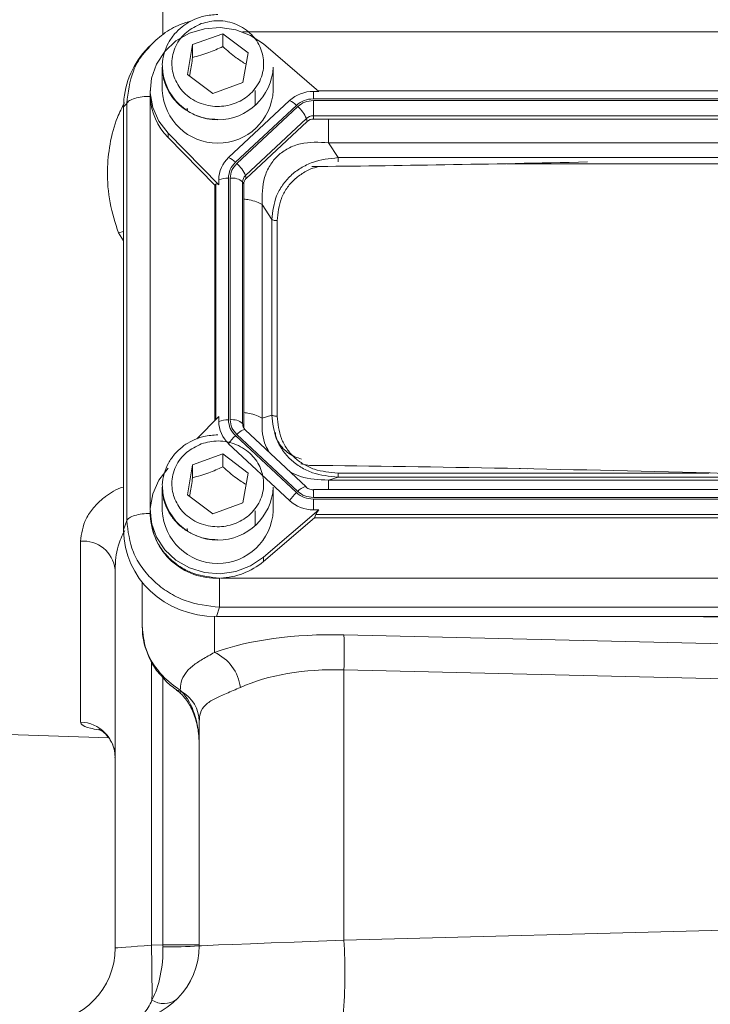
# Model space of a CAD drawing. Header units: inches. Extents: x 0.3 to 33.9, y 0.2 to 21.6.
# Tile 7 of 26: x 20.6 to 22.9, y 6.6 to 9.8. Entities that reach past the tile are written whole.
import ezdxf

# ---------------------------------------------------------------- set-up
doc = ezdxf.new("R2010")
doc.units = ezdxf.units.IN
doc.header["$MEASUREMENT"] = 0

msp = doc.modelspace()

# ---------------------------------------------------------------- linework, layer by layer
at = {"color": 8, "linetype": 'Continuous', "lineweight": 15}
for p, q in [((21.0849, 9.7869), (21.0849, 11.0692)), ((24.5064, 9.7963), (21.3497, 9.7963)), ((21.0427, 9.5781), (21.0427, 8.2088)), ((23.6794, 9.3562), (22.2317, 9.3562)), ((21.2616, 9.2888), (21.2616, 8.5053)), ((20.9366, 9.1266), (20.9536, 9.1308)), ((20.9536, 9.1002), (20.9366, 9.1266)), ((21.6685, 8.3261), (22.9063, 8.3261)), ((21.5863, 8.2703), (21.5863, 8.2446)), ((21.2568, 7.8482), (21.2568, 7.7285)), ((22.9555, 7.8454), (22.8171, 7.8482)), ((21.0462, 7.6979), (21.0462, 6.7531)), ((21.0849, 6.7541), (21.0849, 7.6442))]:
    msp.add_line(p, q, dxfattribs=at)
at = {"color": 7, "linetype": 'Continuous', "lineweight": 15}
for p, q in [((21.1836, 9.7538), (21.2844, 9.79)), ((21.2844, 9.79), (21.3684, 9.7265)), ((21.2844, 9.79), (21.2844, 9.747)), ((21.0382, 9.7463), (21.0268, 9.7338)), ((21.0444, 9.7512), (21.0393, 9.7453)), ((21.1667, 9.6542), (21.1836, 9.7538)), ((21.1836, 9.7108), (21.1836, 9.7538)), ((21.6042, 9.5977), (21.4195, 9.7557)), ((21.3684, 9.7265), (21.3515, 9.6269)), ((21.0825, 9.6789), (21.0825, 9.6008)), ((21.4525, 9.6008), (21.4525, 9.6789)), ((21.2506, 9.5908), (21.1667, 9.6542)), ((21.3515, 9.6269), (21.2506, 9.5908)), ((21.0425, 9.6008), (21.0425, 9.5865)), ((21.0425, 9.5865), (21.0426, 9.5812)), ((21.3925, 9.5516), (21.3925, 9.6008)), ((21.6042, 9.5977), (21.5863, 9.5977)), ((21.5863, 9.5731), (21.5863, 9.5977)), ((24.3086, 9.6), (21.6015, 9.6)), ((20.9536, 9.5461), (20.9639, 9.5575)), ((20.9639, 9.5575), (20.9639, 8.1676)), ((21.507, 9.567), (21.3037, 9.3773)), ((21.5297, 9.5512), (21.3264, 9.3614)), ((21.534, 9.5471), (21.3308, 9.3574)), ((24.3238, 9.5731), (21.5863, 9.5731)), ((24.3238, 9.5674), (21.5863, 9.5674)), ((21.5863, 9.5674), (21.5863, 9.5163)), ((20.9536, 9.5461), (20.9536, 8.1368)), ((21.166, 9.5417), (21.1663, 9.5343)), ((24.3238, 9.5163), (21.5863, 9.5163)), ((21.5863, 9.5057), (21.5863, 9.5163)), ((21.5633, 9.5074), (21.36, 9.3176)), ((21.5658, 9.4978), (21.3625, 9.308)), ((21.5658, 9.4978), (21.5633, 9.5074)), ((24.3238, 9.5057), (21.5863, 9.5057)), ((21.1017, 9.4589), (21.2708, 9.2865)), ((21.1017, 9.4589), (21.1017, 9.4445)), ((21.258, 9.2852), (21.1017, 9.4445)), ((21.6685, 9.3769), (21.6365, 9.4267)), ((24.2736, 9.4267), (21.6365, 9.4267)), ((24.2416, 9.3769), (21.6685, 9.3769)), ((21.3625, 9.308), (21.36, 9.3176)), ((21.258, 9.2852), (21.2616, 9.2888)), ((21.258, 9.2852), (21.258, 8.5017)), ((21.2708, 9.2865), (21.2708, 9.3032)), ((21.303, 9.3086), (21.303, 8.5034)), ((21.3091, 9.3086), (21.3091, 8.5034)), ((21.3505, 9.2961), (21.3505, 8.491)), ((21.354, 9.2888), (21.3505, 9.2961)), ((21.354, 9.2888), (21.354, 8.4837)), ((21.4156, 9.2205), (21.4156, 8.509)), ((21.4477, 9.1707), (21.4156, 9.2205)), ((21.4477, 9.1707), (21.4477, 8.519)), ((21.4658, 9.167), (21.4658, 8.5153)), ((21.2708, 8.5147), (21.1974, 8.4399)), ((21.2708, 8.5147), (21.2708, 8.498)), ((21.4477, 8.519), (21.4156, 8.509)), ((21.354, 8.4837), (21.3505, 8.491)), ((21.5627, 8.2805), (21.3594, 8.4702)), ((21.3264, 8.4506), (21.5297, 8.2608)), ((21.3308, 8.4546), (21.534, 8.2648)), ((21.3037, 8.4239), (21.507, 8.2342)), ((21.1836, 8.3535), (21.2844, 8.3896)), ((21.2844, 8.3896), (21.3684, 8.3261)), ((21.2844, 8.3896), (21.2844, 8.3466)), ((21.1667, 8.2539), (21.1836, 8.3535)), ((21.1836, 8.3105), (21.1836, 8.3535)), ((21.573, 8.3516), (21.5446, 8.3564)), ((22.3015, 8.3404), (22.2729, 8.341)), ((21.3684, 8.3261), (21.3515, 8.2266)), ((21.6685, 8.3128), (21.6365, 8.3028)), ((21.6365, 8.3028), (24.2736, 8.3028)), ((21.6685, 8.3128), (24.2416, 8.3128)), ((21.0825, 8.2785), (21.0825, 8.2004)), ((21.4525, 8.2004), (21.4525, 8.2785)), ((24.3238, 8.2715), (21.5863, 8.2715)), ((21.5863, 8.2715), (21.5863, 8.2703)), ((21.2506, 8.1904), (21.1667, 8.2539)), ((21.5863, 8.2446), (24.3238, 8.2446)), ((21.5863, 8.2389), (24.3238, 8.2389)), ((21.5863, 8.2035), (21.5863, 8.2389)), ((21.3515, 8.2266), (21.2506, 8.1904)), ((21.4195, 8.0455), (21.6042, 8.2035)), ((21.6042, 8.2035), (21.5863, 8.2035)), ((21.0425, 8.2004), (21.0425, 8.1861)), ((21.3925, 8.1512), (21.3925, 8.2004)), ((21.5902, 8.1772), (21.4195, 8.0312)), ((21.5902, 8.1772), (21.5941, 8.1878)), ((21.5902, 8.1772), (24.3199, 8.1772)), ((21.5941, 8.1878), (24.316, 8.1878)), ((20.9536, 8.1368), (20.9639, 8.1676)), ((21.166, 8.1413), (21.1663, 8.134)), ((20.8097, 7.4962), (20.8097, 8.099)), ((21.4195, 8.0455), (21.4195, 8.0312)), ((20.9255, 6.7436), (20.9255, 8.0051)), ((21.2765, 7.9762), (24.6336, 7.9762)), ((21.0155, 7.9548), (21.0155, 7.9623)), ((21.0155, 7.9548), (21.0155, 7.8146)), ((21.2628, 7.8482), (21.2732, 7.879)), ((21.2732, 7.879), (24.6369, 7.879)), ((21.2628, 7.8482), (24.6473, 7.8482)), ((21.6881, 7.7869), (22.9555, 7.7565)), ((22.9555, 7.6398), (21.6881, 7.6702)), ((21.6881, 7.6702), (21.6881, 6.7699)), ((21.1302, 7.6026), (21.1378, 7.5972)), ((21.1422, 7.6024), (21.1475, 7.5972)), ((19.4069, 7.4955), (20.9044, 7.4432)), ((21.2055, 6.751), (21.2055, 7.4986)), ((21.6881, 6.7699), (22.9555, 6.8031)), ((21.0462, 6.7531), (21.0849, 6.7541)), ((21.0849, 6.7541), (21.2055, 6.7541))]:
    msp.add_line(p, q, dxfattribs=at)
at = {"color": 7, "linetype": 'Continuous', "lineweight": 15, "flags": 128}
for points in [[(21.4195, 9.7557), (21.3768, 9.7844), (21.328, 9.8031), (21.2758, 9.8107), (21.2233, 9.8067), (21.1731, 9.7915), (21.1282, 9.7657), (21.0909, 9.7309), (21.0633, 9.6889), (21.0469, 9.6421), (21.0427, 9.593), (21.0508, 9.5444), (21.0708, 9.4988), (21.1017, 9.4589)], [(21.1017, 8.3423), (21.0708, 8.3024), (21.0508, 8.2568), (21.0427, 8.2082), (21.0469, 8.1591), (21.0633, 8.1123), (21.0909, 8.0703), (21.1282, 8.0355), (21.1731, 8.0097), (21.2233, 7.9945), (21.2758, 7.9905), (21.328, 7.9981), (21.3768, 8.0168), (21.4195, 8.0455)], [(21.2055, 6.751), (21.2128, 6.7512), (21.2344, 6.7521), (21.2696, 6.7535), (21.3176, 6.7554), (21.3768, 6.7577), (21.4455, 6.7604), (21.5218, 6.7634), (21.6035, 6.7666), (21.6881, 6.7699)], [(20.9255, 6.7436), (20.9278, 6.7438), (20.9346, 6.7443), (20.9457, 6.7452), (20.9606, 6.7464), (20.9788, 6.7478), (20.9997, 6.7495), (21.0224, 6.7512), (21.0462, 6.7531)]]:
    msp.add_lwpolyline(points, dxfattribs=at)
at = {"color": 8, "linetype": 'Continuous', "lineweight": 15, "flags": 128}
for points in [[(21.3594, 8.4702), (21.3587, 8.4707), (21.3565, 8.4711), (21.3535, 8.4705), (21.3498, 8.4689), (21.3456, 8.4664), (21.3409, 8.4632), (21.3359, 8.4592), (21.3308, 8.4546)], [(21.0805, 7.6539), (21.0784, 7.6515), (21.0782, 7.6511)], [(21.1422, 7.6024), (21.1354, 7.6014), (21.1304, 7.6031)]]:
    msp.add_lwpolyline(points, dxfattribs=at)
at = {"color": 7, "linetype": 'Continuous', "lineweight": 15}
for centre, radius, start, end in [((21.2675, 9.6883), 0.1852, 182.8939, 357.1061), ((21.2675, 9.6101), 0.1852, 182.8939, 357.1061), ((21.5857, 9.4814), 0.1163, 89.6934, 132.5899), ((21.2456, 9.5878), 0.2031, 182.7502, 224.8702), ((21.4769, 9.4997), 0.0737, 44.2749, 65.9505), ((21.4634, 9.4646), 0.1086, 23.2243, 49.476), ((21.5861, 9.4825), 0.0338, 89.6931, 132.5902), ((21.5862, 9.4756), 0.0301, 89.6936, 132.5895), ((21.3722, 9.3025), 0.1014, 132.5247, 179.6233), ((21.2736, 9.3099), 0.0737, 44.2741, 65.9514), ((21.2602, 9.2748), 0.1086, 23.2238, 49.4764), ((21.3799, 9.2959), 0.0294, 132.5253, 179.6223), ((21.3009, 9.2223), 0.0863, 88.5951, 110.3769), ((21.3162, 9.257), 0.052, 48.7365, 97.7907), ((21.3803, 9.2887), 0.0262, 132.5256, 179.6221), ((21.3009, 8.4171), 0.0863, 88.5951, 110.3769), ((21.3722, 8.4987), 0.1014, 180.3766, 227.4754), ((21.3162, 8.4519), 0.052, 48.7365, 97.7907), ((21.3797, 8.4837), 0.0257, 180.1057, 209.1055), ((21.4289, 8.3399), 0.1508, 132.8095, 146.1438), ((21.2675, 8.2879), 0.1852, 182.8939, 357.1061), ((21.5601, 8.2769), 0.00444, 53.4629, 101.9494), ((21.6322, 8.1502), 0.1508, 132.8085, 146.1447), ((21.5857, 8.3198), 0.1163, 227.4101, 270.3066), ((21.2606, 8.1939), 0.2182, 182.0659, 273.2962), ((21.2675, 8.2098), 0.1852, 182.8939, 357.1061), ((20.8181, 7.991), 0.1084, 7.4987, 94.4383), ((21.2688, 8.2096), 0.2335, 271.8765, 310.1964), ((19.958, 7.7286), 1.7311, 358.0696, 1.9304), ((21.1944, 7.5921), 0.15, 7.5629, 65.409), ((21.0904, 7.4972), 0.1152, 0.7255, 60.2798), ((20.8066, 7.3773), 0.1189, 0.4591, 88.4952), ((19.8945, 6.6606), 1.7969, 355.5124, 3.4878), ((20.6755, 6.7436), 0.25, 271.5, 0), ((20.9555, 6.751), 0.25, 271.5, 0), ((15.8423, 6.6047), 5.206, 359.6167, 1.6339), ((21.1144, 7.9279), 1.1805, 268.572, 274.428), ((21.0875, 6.6321), 0.0736, 237.6844, 305.3154)]:
    msp.add_arc(centre, radius, start, end, dxfattribs=at)
at = {"color": 8, "linetype": 'Continuous', "lineweight": 15}
for centre, radius, start, end in [((21.3793, 8.491), 0.0288, 180.0933, 209.3193), ((21.5783, 8.2245), 0.0599, 108.697, 137.7144), ((21.1433, 7.6092), 0.0127, 233.1334, 289.4179)]:
    msp.add_arc(centre, radius, start, end, dxfattribs=at)
at = {"color": 7, "linetype": 'Continuous', "lineweight": 15}
for centre, major_axis, ratio, start_param, end_param in [((21.2724, 9.5371), (0.313, -0.0656), 0.927683, 2.642019, 3.333612), ((23.5304, 9.503), (3.4384, 0.1121), 0.032567, 4.108741, 4.407208), ((21.303, 9.2441), (-0.0413, 0.0448), 0.170211, 5.767586, 6.291275), ((23.5304, 8.1957), (3.4384, -0.1121), 0.032567, 1.739821, 2.177444), ((21.6393, 8.2238), (0.0452, 0.0412), 0.184584, 2.276832, 2.800522), ((21.2724, 8.1458), (0.313, 0.0656), 0.927683, 2.949574, 4.490212), ((21.7099, 7.5463), (0.6249, -0.0274), 0.383235, 1.622509, 2.398549), ((21.7055, 7.4297), (0.4998, -0.0303), 0.478472, 1.634733, 2.410774), ((21.0805, 7.4245), (0, 0.2045), 0.611254, 4.712389, 5.718047), ((20.9555, 6.751), (-0.0065, 0.2499), 0.517444, 3.888295, 4.686209), ((21.0805, 6.7542), (-0.0033, 0.25), 0.017441, 4.686437, 4.711704)]:
    msp.add_ellipse(centre, major_axis=major_axis, ratio=ratio, start_param=start_param, end_param=end_param, dxfattribs=at)
for points, knots in [([(21.2675, 9.8538), (21.252, 9.8527), (21.2301, 9.8513), (21.1994, 9.842), (21.1744, 9.831), (21.1472, 9.813), (21.1225, 9.7893), (21.1018, 9.7596), (21.0879, 9.7247), (21.0814, 9.6953), (21.0832, 9.6784), (21.0837, 9.6745)], [0, 0, 0, 0, 0.15882, 0.222625, 0.328628, 0.439297, 0.558859, 0.68521, 0.818163, 0.958219, 1, 1, 1, 1]), ([(21.1799, 9.8325), (21.1673, 9.8289), (21.1338, 9.8194), (21.0844, 9.7907), (21.0536, 9.761), (21.0381, 9.7462)], [0, 0, 0, 0, 0.231187, 0.615969, 1, 1, 1, 1]), ([(21.2127, 9.8237), (21.2314, 9.8284), (21.2602, 9.8356), (21.3003, 9.8308), (21.3302, 9.8218), (21.3575, 9.8071), (21.3876, 9.7822), (21.4138, 9.7428), (21.4226, 9.6971), (21.4181, 9.6599), (21.4083, 9.6319), (21.3926, 9.6064), (21.3659, 9.5783), (21.3237, 9.5538), (21.2747, 9.5456), (21.2348, 9.5498), (21.2049, 9.559), (21.1775, 9.5736), (21.1475, 9.5985), (21.1213, 9.638), (21.1125, 9.6837), (21.117, 9.7209), (21.1268, 9.7489), (21.1425, 9.7743), (21.169, 9.8029), (21.1955, 9.8155), (21.2127, 9.8237)], [0, 0, 0, 0, 0.059864, 0.09209, 0.125, 0.15791, 0.190136, 0.25, 0.309864, 0.34209, 0.375, 0.40791, 0.440136, 0.5, 0.559864, 0.59209, 0.625, 0.65791, 0.690136, 0.75, 0.809864, 0.84209, 0.875, 0.90791, 0.940136, 1, 1, 1, 1]), ([(21.1836, 9.7108), (21.2016, 9.7157), (21.2353, 9.7249), (21.2688, 9.7399), (21.2844, 9.747)], [0, 0, 0, 0, 0.534747, 1, 1, 1, 1]), ([(21.2844, 9.747), (21.2994, 9.734), (21.3253, 9.7117), (21.351, 9.695), (21.3618, 9.688)], [0, 0, 0, 0, 0.580034, 1, 1, 1, 1]), ([(21.1735, 9.6491), (21.1743, 9.6532), (21.1776, 9.6717), (21.181, 9.6937), (21.1836, 9.7108)], [0, 0, 0, 0, 0.221925, 1, 1, 1, 1]), ([(21.0837, 9.6745), (21.084, 9.6645), (21.0849, 9.6412), (21.0977, 9.6064), (21.1187, 9.5726), (21.1461, 9.5453), (21.175, 9.5264), (21.2027, 9.5145), (21.2326, 9.506), (21.2545, 9.5048), (21.2675, 9.5041)], [0, 0, 0, 0, 0.110311, 0.256614, 0.40149, 0.542656, 0.672512, 0.768946, 0.862979, 1, 1, 1, 1]), ([(21.0426, 9.5812), (21.0333, 9.5809), (21.0147, 9.5802), (20.9903, 9.5749), (20.9716, 9.5672), (20.9665, 9.5607), (20.9639, 9.5575)], [0, 0, 0, 0, 0.25, 0.500002, 0.750001, 1, 1, 1, 1]), ([(21.5297, 9.5512), (21.538, 9.5575), (21.5545, 9.57), (21.5757, 9.5721), (21.5863, 9.5731)], [0, 0, 0, 0, 0.5, 1, 1, 1, 1]), ([(21.534, 9.5471), (21.5417, 9.5529), (21.557, 9.5645), (21.5765, 9.5664), (21.5863, 9.5674)], [0, 0, 0, 0, 0.5, 1, 1, 1, 1]), ([(21.6365, 9.4267), (21.605, 9.4283), (21.5584, 9.4308), (21.502, 9.4095), (21.4667, 9.3848), (21.4399, 9.3515), (21.4154, 9.2973), (21.4155, 9.2514), (21.4156, 9.2205)], [0, 0, 0, 0, 0.257397, 0.381602, 0.5, 0.618394, 0.742603, 1, 1, 1, 1]), ([(21.303, 9.3086), (21.3041, 9.3185), (21.3063, 9.3382), (21.3197, 9.3537), (21.3264, 9.3614)], [0, 0, 0, 0, 0.5, 1, 1, 1, 1]), ([(21.3091, 9.3086), (21.3101, 9.3177), (21.3121, 9.336), (21.3245, 9.3502), (21.3308, 9.3574)], [0, 0, 0, 0, 0.500002, 1, 1, 1, 1]), ([(21.6685, 9.3769), (21.6395, 9.3738), (21.5957, 9.369), (21.5439, 9.3434), (21.5098, 9.3179), (21.4825, 9.2861), (21.4554, 9.238), (21.4507, 9.1975), (21.4477, 9.1707)], [0, 0, 0, 0, 0.248977, 0.376059, 0.5, 0.623945, 0.751022, 1, 1, 1, 1]), ([(21.4658, 9.167), (21.464, 9.167), (21.4603, 9.1671), (21.4552, 9.1679), (21.4508, 9.1691), (21.4487, 9.1702), (21.4477, 9.1707)], [0, 0, 0, 0, 0.249996, 0.500002, 0.750005, 1, 1, 1, 1]), ([(21.3264, 8.4506), (21.3197, 8.4583), (21.3063, 8.4737), (21.3041, 8.4935), (21.303, 8.5034)], [0, 0, 0, 0, 0.5, 1, 1, 1, 1]), ([(21.3308, 8.4546), (21.3245, 8.4617), (21.3121, 8.476), (21.3101, 8.4943), (21.3091, 8.5034)], [0, 0, 0, 0, 0.499999, 1, 1, 1, 1]), ([(21.4477, 8.519), (21.4507, 8.4917), (21.4554, 8.4504), (21.4825, 8.4017), (21.5098, 8.3699), (21.5439, 8.3444), (21.5957, 8.3194), (21.6395, 8.3155), (21.6685, 8.3128)], [0, 0, 0, 0, 0.248978, 0.376059, 0.5, 0.623945, 0.751023, 1, 1, 1, 1]), ([(21.4658, 8.5153), (21.464, 8.5153), (21.4603, 8.5154), (21.4552, 8.5162), (21.4508, 8.5174), (21.4487, 8.5185), (21.4477, 8.519)], [0, 0, 0, 0, 0.249996, 0.500002, 0.750004, 1, 1, 1, 1]), ([(21.4658, 8.5153), (21.4683, 8.4901), (21.4719, 8.4523), (21.4963, 8.4072), (21.5214, 8.3779), (21.5528, 8.3545), (21.601, 8.3317), (21.6416, 8.3283), (21.6685, 8.3261)], [0, 0, 0, 0, 0.250062, 0.376147, 0.5, 0.62379, 0.749938, 1, 1, 1, 1]), ([(21.2675, 8.4534), (21.252, 8.4524), (21.2301, 8.4509), (21.1994, 8.4416), (21.1744, 8.4306), (21.1472, 8.4127), (21.1225, 8.3889), (21.1018, 8.3592), (21.0879, 8.3243), (21.0814, 8.2949), (21.0832, 8.278), (21.0837, 8.2741)], [0, 0, 0, 0, 0.1588203, 0.2226247, 0.3286286, 0.4392974, 0.558859, 0.6852101, 0.8181629, 0.9582194, 1, 1, 1, 1]), ([(21.2127, 8.4234), (21.2314, 8.428), (21.2602, 8.4352), (21.3003, 8.4305), (21.3302, 8.4215), (21.3575, 8.4067), (21.3876, 8.3819), (21.4138, 8.3424), (21.4226, 8.2967), (21.4181, 8.2595), (21.4083, 8.2315), (21.3926, 8.206), (21.3659, 8.178), (21.3237, 8.1534), (21.2747, 8.1453), (21.2348, 8.1495), (21.2049, 8.1586), (21.1775, 8.1733), (21.1475, 8.1981), (21.1213, 8.2376), (21.1125, 8.2833), (21.117, 8.3205), (21.1268, 8.3485), (21.1425, 8.3739), (21.169, 8.4025), (21.1955, 8.4151), (21.2127, 8.4234)], [0, 0, 0, 0, 0.059864, 0.09209, 0.125, 0.15791, 0.190136, 0.25, 0.309864, 0.34209, 0.375, 0.40791, 0.440136, 0.5, 0.559864, 0.59209, 0.625, 0.65791, 0.690136, 0.75, 0.809864, 0.84209, 0.875, 0.90791, 0.940136, 1, 1, 1, 1]), ([(21.5471, 8.3728), (21.5394, 8.3752), (21.5221, 8.3805), (21.5017, 8.3928), (21.4841, 8.4079), (21.4699, 8.4278), (21.461, 8.4453), (21.4596, 8.4591), (21.4592, 8.4625)], [0, 0, 0, 0, 0.117256, 0.263562, 0.435989, 0.640748, 0.910416, 1, 1, 1, 1]), ([(21.1836, 8.3105), (21.2016, 8.3154), (21.2353, 8.3245), (21.2688, 8.3396), (21.2844, 8.3466)], [0, 0, 0, 0, 0.534746, 1, 1, 1, 1]), ([(21.2844, 8.3466), (21.2994, 8.3336), (21.3253, 8.3113), (21.351, 8.2946), (21.3618, 8.2876)], [0, 0, 0, 0, 0.580033, 1, 1, 1, 1]), ([(21.1735, 8.2487), (21.1743, 8.2528), (21.1776, 8.2714), (21.181, 8.2933), (21.1836, 8.3105)], [0, 0, 0, 0, 0.2219268, 1, 1, 1, 1]), ([(21.6685, 8.3261), (21.6685, 8.3244), (21.6685, 8.3211), (21.6685, 8.3171), (21.6685, 8.3141), (21.6685, 8.3133), (21.6685, 8.3128)], [0, 0, 0, 0, 0.250004, 0.500006, 0.750006, 1, 1, 1, 1]), ([(21.0837, 8.2741), (21.084, 8.2641), (21.0849, 8.2408), (21.0977, 8.2061), (21.1187, 8.1723), (21.1461, 8.1449), (21.175, 8.1261), (21.2027, 8.1142), (21.2326, 8.1057), (21.2545, 8.1044), (21.2675, 8.1037)], [0, 0, 0, 0, 0.1103107, 0.256614, 0.4014906, 0.5426559, 0.6725118, 0.7689462, 0.8629793, 1, 1, 1, 1]), ([(21.5863, 8.2703), (21.5837, 8.2705), (21.5786, 8.2708), (21.5713, 8.2731), (21.5646, 8.2765), (21.561, 8.2797), (21.5591, 8.2812)], [0, 0, 0, 0, 0.252641, 0.503502, 0.752611, 1, 1, 1, 1]), ([(21.5863, 8.2389), (21.5757, 8.2399), (21.5545, 8.2419), (21.538, 8.2545), (21.5297, 8.2608)], [0, 0, 0, 0, 0.500001, 1, 1, 1, 1]), ([(21.5863, 8.2446), (21.5765, 8.2455), (21.557, 8.2474), (21.5417, 8.259), (21.534, 8.2648)], [0, 0, 0, 0, 0.4999996, 1, 1, 1, 1]), ([(20.9639, 8.1676), (20.9665, 8.1709), (20.9716, 8.1773), (20.9903, 8.185), (21.0147, 8.1903), (21.0333, 8.191), (21.0426, 8.1913)], [0, 0, 0, 0, 0.249999, 0.499998, 0.75, 1, 1, 1, 1]), ([(21.0446, 8.1823), (21.0473, 8.1581), (21.0518, 8.1194), (21.0791, 8.072), (21.1086, 8.0377), (21.1454, 8.0101), (21.1992, 7.9834), (21.244, 7.979), (21.2732, 7.9762)], [0, 0, 0, 0, 0.219462, 0.351506, 0.485911, 0.620316, 0.75236, 1, 1, 1, 1]), ([(20.9639, 8.1676), (20.9683, 8.1318), (20.975, 8.0765), (21.0138, 8.01), (21.0534, 7.9644), (21.1023, 7.9273), (21.1741, 7.8906), (21.2342, 7.8835), (21.2732, 7.879)], [0, 0, 0, 0, 0.240418, 0.371173, 0.5, 0.62883, 0.759581, 1, 1, 1, 1]), ([(21.2732, 7.9761), (21.2732, 7.9671), (21.2732, 7.949), (21.2732, 7.921), (21.2732, 7.8958), (21.2732, 7.8846), (21.2732, 7.879)], [0, 0, 0, 0, 0.25, 0.5, 0.75, 1, 1, 1, 1]), ([(21.0155, 7.8146), (21.0181, 7.7892), (21.0233, 7.7385), (21.0535, 7.6852), (21.0757, 7.6595), (21.0805, 7.6539)], [0, 0, 0, 0, 0.440119, 0.8775, 1, 1, 1, 1]), ([(21.0169, 7.8111), (21.0167, 7.8034), (21.0162, 7.7794), (21.0262, 7.7396), (21.0463, 7.6948), (21.0648, 7.6649), (21.0775, 7.6523), (21.0786, 7.6513)], [0, 0, 0, 0, 0.133379, 0.413094, 0.695071, 0.974198, 1, 1, 1, 1]), ([(21.1422, 7.6024), (21.1429, 7.6114), (21.1446, 7.6322), (21.1578, 7.6593), (21.1821, 7.6835), (21.215, 7.705), (21.2428, 7.7206), (21.2568, 7.7285)], [0, 0, 0, 0, 0.171643, 0.396296, 0.62426, 0.810866, 1, 1, 1, 1]), ([(21.0789, 7.6517), (21.0818, 7.6479), (21.0944, 7.6315), (21.1129, 7.6159), (21.1281, 7.605), (21.1305, 7.6032)], [0, 0, 0, 0, 0.201149, 0.8709375, 1, 1, 1, 1]), ([(21.0805, 7.6539), (21.0817, 7.6527), (21.0996, 7.6331), (21.1216, 7.6172), (21.1422, 7.6024)], [0, 0, 0, 0, 0.061954, 1, 1, 1, 1]), ([(21.3431, 7.6119), (21.327, 7.6049), (21.2945, 7.5907), (21.2549, 7.5739), (21.2248, 7.5543), (21.2081, 7.5299), (21.2063, 7.5082), (21.2055, 7.4986)], [0, 0, 0, 0, 0.191641, 0.387772, 0.602568, 0.823877, 1, 1, 1, 1]), ([(21.1357, 7.599), (21.1392, 7.5959), (21.1538, 7.5831), (21.1747, 7.5541), (21.1941, 7.5097), (21.2041, 7.465), (21.2051, 7.4359), (21.2055, 7.4245)], [0, 0, 0, 0, 0.071272, 0.292575, 0.545643, 0.821761, 1, 1, 1, 1]), ([(20.8698, 7.4728), (20.8696, 7.4729), (20.8688, 7.4732), (20.8753, 7.4704), (20.8893, 7.4609), (20.9067, 7.4426), (20.92, 7.416), (20.9266, 7.3929), (20.9251, 7.3803), (20.9248, 7.3785)], [0, 0, 0, 0, 0.063863, 0.207699, 0.360121, 0.547169, 0.750718, 0.964088, 1, 1, 1, 1]), ([(21.0482, 6.5698), (21.0398, 6.5529), (21.0309, 6.5347), (21.011, 6.5166), (20.9979, 6.5084), (20.9819, 6.5035), (20.9732, 6.5019), (20.9683, 6.5014), (20.9656, 6.5012), (20.9641, 6.5011), (20.9632, 6.5011), (20.9628, 6.5011), (20.9625, 6.5011), (20.9624, 6.5011), (20.9622, 6.501), (20.9621, 6.501)], [0, 0, 0, 0, 0.42625, 0.457293, 0.712383, 0.842295, 0.912354, 0.951016, 0.972553, 0.984601, 0.991356, 0.995145, 0.996106, 0.996742, 1, 1, 1, 1])]:
    msp.add_open_spline(points, degree=3, knots=knots, dxfattribs=at)
at = {"color": 8, "linetype": 'Continuous', "lineweight": 15}
for points, knots in [([(21.0393, 9.7453), (21.0311, 9.7365), (21.009, 9.7127), (20.9755, 9.651), (20.9685, 9.5943), (20.9639, 9.5575)], [0, 0, 0, 0, 0.173272, 0.464502, 1, 1, 1, 1]), ([(20.9366, 9.1266), (20.926, 9.1595), (20.9045, 9.2264), (20.8969, 9.3271), (20.9061, 9.4231), (20.9258, 9.4996), (20.9482, 9.5433), (20.9563, 9.5591)], [0, 0, 0, 0, 0.236828, 0.481031, 0.679727, 0.884066, 1, 1, 1, 1]), ([(21.6365, 9.4267), (21.6365, 9.4353), (21.6365, 9.4526), (21.6365, 9.4804), (21.6365, 9.4983), (21.6365, 9.5057)], [0, 0, 0, 0, 0.368964, 0.737928, 1, 1, 1, 1]), ([(21.6685, 9.3625), (21.6685, 9.364), (21.6685, 9.3673), (21.6685, 9.3724), (21.6685, 9.3754), (21.6685, 9.3769)], [0, 0, 0, 0, 0.289896, 0.644948, 1, 1, 1, 1]), ([(21.5995, 9.3449), (21.5962, 9.3445), (21.5795, 9.3422), (21.553, 9.3271), (21.5213, 9.3045), (21.4963, 9.275), (21.4719, 9.23), (21.4683, 9.1921), (21.4658, 9.167)], [0, 0, 0, 0, 0.040338, 0.201683, 0.360172, 0.518581, 0.680007, 1, 1, 1, 1]), ([(21.4156, 9.2205), (21.4097, 9.2236), (21.3978, 9.2298), (21.3759, 9.236), (21.36, 9.2381), (21.354, 9.2389)], [0, 0, 0, 0, 0.383143, 0.766285, 1, 1, 1, 1]), ([(21.4156, 8.509), (21.4097, 8.5121), (21.3978, 8.5182), (21.3759, 8.5245), (21.36, 8.5266), (21.354, 8.5274)], [0, 0, 0, 0, 0.383144, 0.766284, 1, 1, 1, 1]), ([(21.4156, 8.509), (21.4149, 8.481), (21.4139, 8.4422), (21.4329, 8.4066), (21.4381, 8.3968)], [0, 0, 0, 0, 0.723141, 1, 1, 1, 1]), ([(21.5108, 8.3289), (21.5217, 8.3237), (21.5609, 8.3051), (21.6047, 8.3038), (21.6365, 8.3028)], [0, 0, 0, 0, 0.2768611, 1, 1, 1, 1]), ([(21.6365, 8.3028), (21.6365, 8.3003), (21.6365, 8.2953), (21.6365, 8.2834), (21.6365, 8.2736), (21.6365, 8.2715)], [0, 0, 0, 0, 0.4415424, 0.8830869, 1, 1, 1, 1]), ([(20.8097, 8.099), (20.8133, 8.1241), (20.8187, 8.1624), (20.8521, 8.211), (20.8765, 8.235), (20.9084, 8.2588), (20.9287, 8.2737), (20.953, 8.2796), (20.9536, 8.2797)], [0, 0, 0, 0, 0.363364, 0.552451, 0.741257, 0.762988, 0.994204, 1, 1, 1, 1]), ([(20.9576, 8.1349), (20.9491, 8.1176), (20.9285, 8.0759), (20.9266, 8.0313), (20.9255, 8.0051)], [0, 0, 0, 0, 0.412934, 1, 1, 1, 1]), ([(20.8692, 7.4707), (20.86, 7.4723), (20.8323, 7.477), (20.8134, 7.486), (20.8107, 7.4935), (20.8097, 7.4962)], [0, 0, 0, 0, 0.2416247, 0.7247846, 1, 1, 1, 1])]:
    msp.add_open_spline(points, degree=3, knots=knots, dxfattribs=at)

doc.saveas('drawing.dxf')
